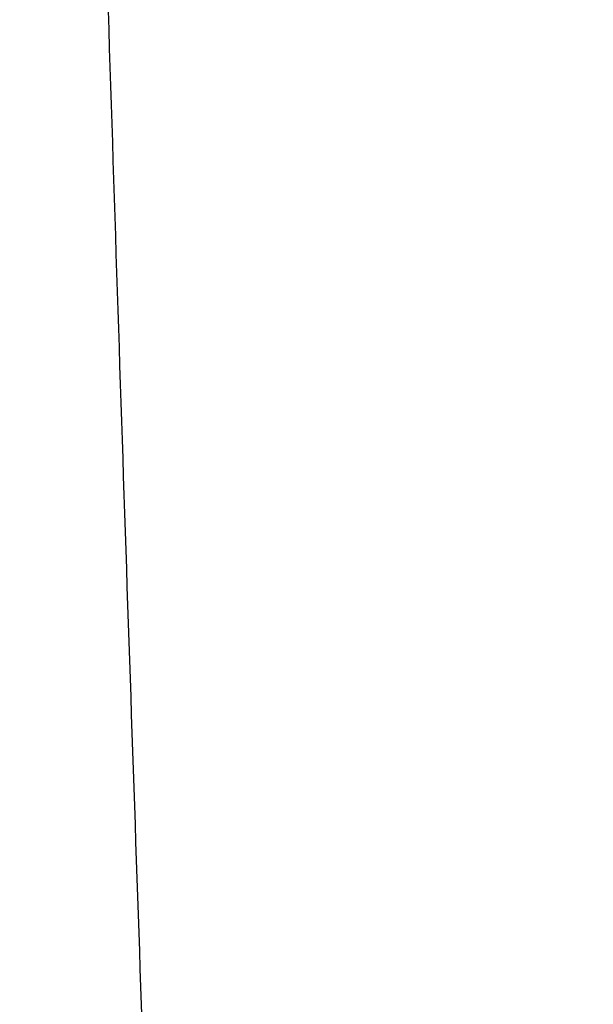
# Model space of a CAD drawing. Header units: millimetres. Extents: x -453 to 576, y -2105 to -925.
# Tile 121 of 256: x -428.1493 to -428.1378, y -1570.3553 to -1570.3355. Entities that reach past the tile are written whole.
import ezdxf

# ---------------------------------------------------------------- set-up
doc = ezdxf.new("R2010")
doc.units = ezdxf.units.MM
doc.layers.add('1', color=7, linetype='Continuous')
doc.layers.add('3', color=7, linetype='Continuous')

# ---------------------------------------------------------------- blocks, each defined once
blk = doc.blocks.new('Bloque 17')
at = {"layer": '3', "color": 253, "true_color": 0x98aaaf}
blk.add_open_spline([(291.652226, 57.17566, -169.084031), (291.675912, 57.175543, -169.083436), (302.612241, 57.121666, -168.808633), (324.422965, 57.013906, -168.259391), (358.123076, 56.84858, -167.405395), (393.611223, 56.675481, -166.49011), (430.351521, 56.497198, -165.508376), (466.023617, 56.323448, -164.505022), (498.532615, 56.163841, -163.540943), (527.355694, 56.021584, -162.648918), (552.889991, 55.895432, -161.834419), (575.770932, 55.78263, -161.089777), (596.63604, 55.680149, -160.402136), (616.121051, 55.584827, -159.75515), (628.721817, 55.523389, -159.334989), (634.897858, 55.493303, -159.128811)], degree=3, knots=[3.438757, 3.438757, 3.438757, 3.438757, 3.50984, 36.259629, 68.894659, 104.647009, 142.763325, 179.157966, 211.707886, 240.335145, 265.670644, 288.351946, 309.016645, 328.302366, 346.841648, 346.841648, 346.841648, 346.841648], dxfattribs=at)
blk.add_rational_spline([(634.896702, 55.845413, -158.890204), (634.891076, 56.031942, -158.694483), (634.883346, 56.121396, -158.449911), (634.875027, 56.121373, -158.200691)], [1.01035111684, 1.03893586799, 1.12672350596, 1.27371403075], degree=3, dxfattribs=at)
blk = doc.blocks.new('ADMI22F8DEB74KCX_32_1_1_1_1_1_1')
at = {"layer": '3', "color": 253, "true_color": 0x98aaaf}
blk.add_blockref('Bloque 17', (0, 0), dxfattribs=at)

msp = doc.modelspace()

# ---------------------------------------------------------------- block references
at = {"layer": '1', "rotation": 180}
msp.add_blockref('ADMI22F8DEB74KCX_32_1_1_1_1_1_1', (206.748557, -1514.47006, 232.84631), dxfattribs=at)

doc.saveas('drawing.dxf')
